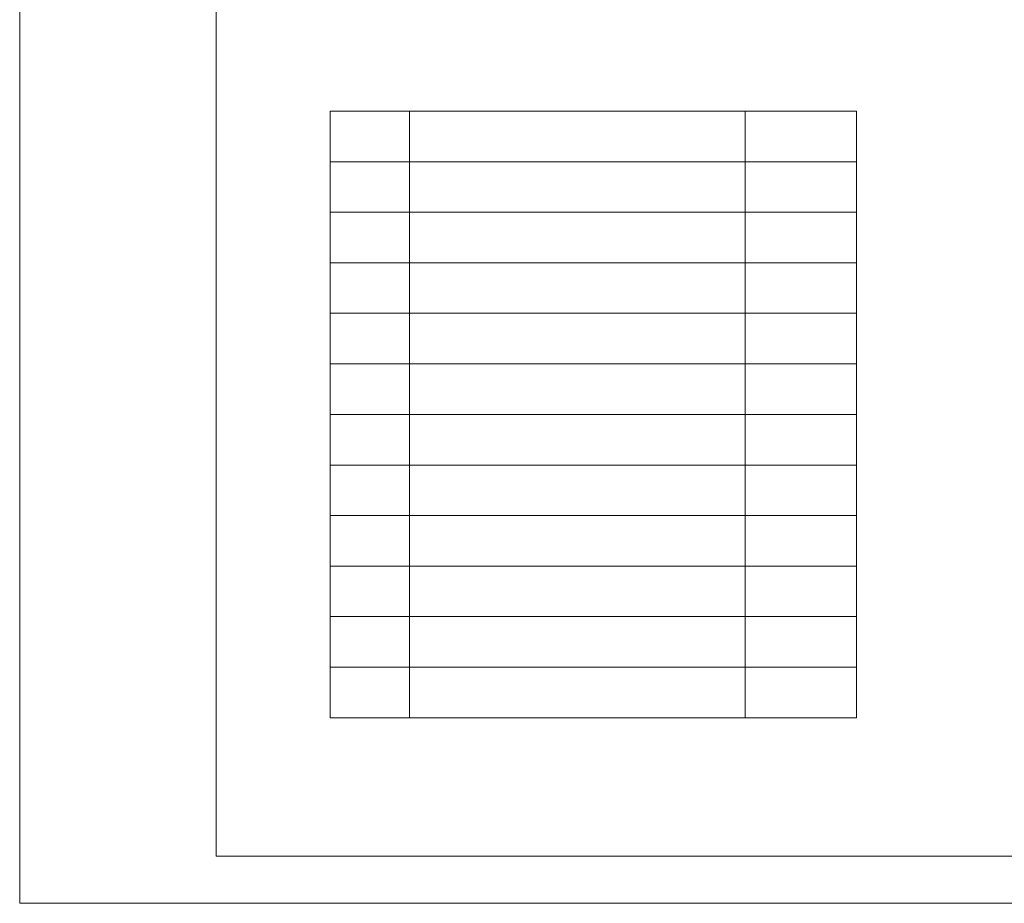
# Model space of a CAD drawing. Header units: centimetres. Extents: x 74448 to 96987, y -37016 to -10817.
# Tile 1 of 174: x 74448 to 75702, y -37016 to -35890. Entities that reach past the tile are written whole.
import ezdxf

# ---------------------------------------------------------------- set-up
doc = ezdxf.new("R2010")
doc.units = ezdxf.units.CM
doc.header["$LTSCALE"] = 0.02
doc.layers.add('02_rzuty_podstawowe linie', color=8, linetype='Continuous', lineweight=13)
doc.layers.add('_pk_tabelka', color=7, linetype='Continuous', lineweight=15)

msp = doc.modelspace()

# ---------------------------------------------------------------- linework, layer by layer
at = {"layer": '02_rzuty_podstawowe linie'}
for points in [[(74843.8, -36779.4), (74843.8, -36006.8)], [(74843.8, -36006.8), (75514.1, -36006.8)], [(74944.9, -36006.8), (74944.9, -36779.4)], [(75372.1, -36006.8), (75372.1, -36779.4)], [(75514.1, -36006.8), (75514.1, -36779.4)], [(74843.8, -36071.2), (75514.1, -36071.2)], [(74843.8, -36135.6), (75514.1, -36135.6)], [(74843.8, -36199.9), (75514.1, -36199.9)], [(74843.8, -36264.3), (75514.1, -36264.3)], [(74843.8, -36328.7), (75514.1, -36328.7)], [(74843.8, -36393.1), (75514.1, -36393.1)], [(74843.8, -36457.5), (75514.1, -36457.5)], [(74843.8, -36521.8), (75514.1, -36521.8)], [(74843.8, -36586.2), (75514.1, -36586.2)], [(74843.8, -36650.6), (75514.1, -36650.6)], [(74843.8, -36715), (75514.1, -36715)], [(74843.8, -36779.4), (75514.1, -36779.4)]]:
    msp.add_lwpolyline(points, dxfattribs=at)
at = {"layer": '_pk_tabelka', "color": 7, "ltscale": 3}
for p, q in [((74448.4, -34045.7), (74448.4, -37015.7)), ((74698.4, -34105.7), (74698.4, -36955.7)), ((78588.4, -36955.7), (74698.4, -36955.7)), ((78648.4, -37015.7), (74448.4, -37015.7))]:
    msp.add_line(p, q, dxfattribs=at)

doc.saveas('drawing.dxf')
